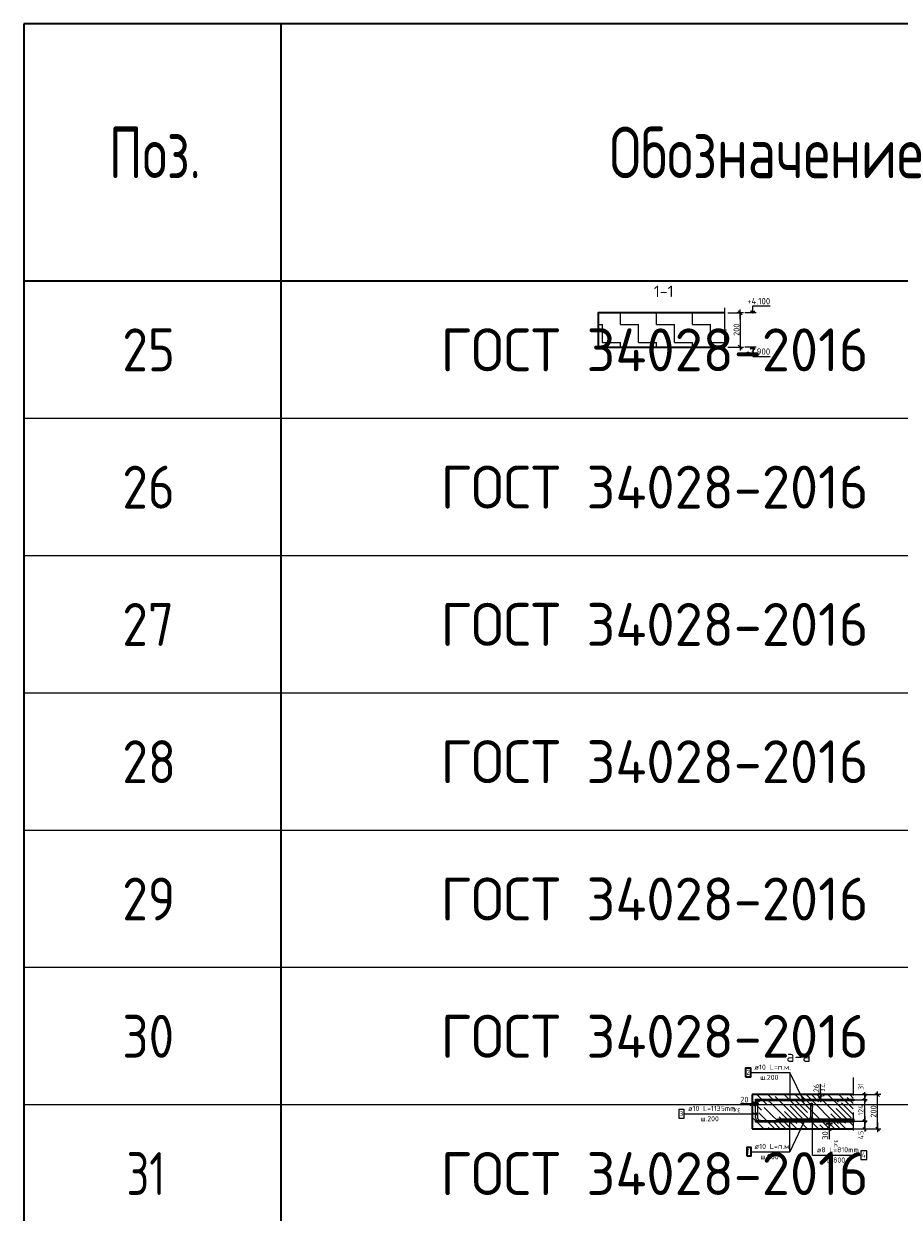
# Model space of a CAD drawing. Header units: metres. Extents: x -38 to 97, y -15 to 21.
# Tile 76 of 82: x 68 to 73, y 8 to 15. Entities that reach past the tile are written whole.
import ezdxf

# ---------------------------------------------------------------- set-up
doc = ezdxf.new("R2010")
doc.units = ezdxf.units.M
doc.header["$PDMODE"] = 65
doc.linetypes.add('______4', pattern=[0.135, 0.105, -0.03])
for name, color, linetype, lineweight in [('XR$4$Арм. стержнями верхней зоны', 180, 'Continuous', 35), ('XR$4$Арм. стержнями нижней зоны', 180, 'Continuous', 35), ('XR$4$Арм.стержн. Арматура края', 96, 'Continuous', 35), ('XR$4$Размерная линия (1)', 7, 'Continuous', 13), ('XR$4$Размерная линия_ общее', 7, 'Continuous', 13)]:
    doc.layers.add(name, color=color, linetype=linetype, lineweight=lineweight)
doc.layers.add('XR$4$Арм.стержн. Фиксатор', color=7, linetype='Continuous', lineweight=35, true_color=0x501e0f)
doc.styles.add('ISOCPEUR', font='txt')
doc.dimstyles.new('DIMSTYLE_10', dxfattribs={"dimtxt": 0.033, "dimasz": 0.0375, "dimexe": 0, "dimexo": 0, "dimgap": 0.0165, "dimtad": 2, "dimdec": 0, "dimlfac": 1000, "dimrnd": 1, "dimzin": 12, "dimdsep": 46, "dimtxsty": 'ISOCPEUR', "dimblk1": 'ALL_ML_STRICH', "dimblk2": 'ALL_ML_STRICH', "dimsah": 1, "dimcen": 0, "dimclrd": 7, "dimclre": 256, "dimclrt": 7, "dimadec": 0, "dimazin": 0, "dimtfac": 1, "dimtdec": 0, "dimtix": 1, "dimtmove": 2, "dimatfit": 3, "dimfxl": 0, "dimtzin": 0, "dimlwd": 0, "dimlwe": -3, "dimarcsym": 0})
doc.dimstyles.new('DIMSTYLE_13', dxfattribs={"dimtxt": 0.033, "dimasz": 0.0375, "dimexe": 0, "dimexo": 0, "dimgap": 0.0165, "dimtad": 2, "dimdec": 0, "dimlfac": 1000, "dimrnd": 1, "dimzin": 12, "dimdsep": 46, "dimtxsty": 'ISOCPEUR', "dimblk1": 'ALL_ML_STRICH', "dimblk2": 'ALL_ML_STRICH', "dimsah": 1, "dimcen": 0, "dimclrd": 7, "dimclre": 256, "dimclrt": 7, "dimadec": 0, "dimazin": 0, "dimtfac": 1, "dimtdec": 0, "dimtix": 1, "dimtmove": 2, "dimatfit": 3, "dimfxl": 0, "dimtvp": 1.2, "dimtzin": 0, "dimlwd": 0, "dimlwe": -3, "dimarcsym": 0})
doc.dimstyles.new('DIMSTYLE_14', dxfattribs={"dimtxt": 0.03, "dimasz": 0.03, "dimexe": 0, "dimexo": 0, "dimgap": 0.015, "dimtad": 2, "dimdec": 0, "dimlfac": 1000, "dimrnd": 1, "dimzin": 12, "dimdsep": 46, "dimtxsty": 'ISOCPEUR', "dimblk1": 'ALL_ML_STRICH', "dimblk2": 'ALL_ML_STRICH', "dimsah": 1, "dimcen": 0, "dimclrd": 7, "dimclre": 256, "dimclrt": 7, "dimadec": 0, "dimazin": 0, "dimtfac": 1, "dimtdec": 0, "dimtix": 1, "dimtmove": 2, "dimatfit": 3, "dimfxl": 0, "dimtzin": 0, "dimlwd": 0, "dimlwe": -3, "dimarcsym": 0})
doc.dimstyles.new('DIMSTYLE_16', dxfattribs={"dimtxt": 0.03, "dimasz": 0.03, "dimexe": 0, "dimexo": 0, "dimgap": 0.015, "dimtad": 2, "dimdec": 0, "dimlfac": 1000, "dimrnd": 1, "dimzin": 12, "dimdsep": 46, "dimtxsty": 'ISOCPEUR', "dimblk1": 'ALL_ML_STRICH', "dimblk2": 'ALL_ML_STRICH', "dimsah": 1, "dimcen": 0, "dimclrd": 7, "dimclre": 256, "dimclrt": 7, "dimadec": 0, "dimazin": 0, "dimtfac": 1, "dimtdec": 0, "dimtix": 1, "dimtmove": 2, "dimatfit": 3, "dimfxl": 0, "dimtvp": 1.2, "dimtzin": 0, "dimlwd": 0, "dimlwe": -3, "dimarcsym": 0})

# ---------------------------------------------------------------- blocks, each defined once
blk = doc.blocks.new('ЭЛЕМЕНТ_УЗОРА_0')
at = {"color": 7, "linetype": 'Continuous', "lineweight": 13, "transparency": 33554687}
blk.add_line((72.0051, 12.8573), (72.0051, 12.8573), dxfattribs=at)
blk.add_lwpolyline([(72.0051, 13.1173), (72.0051, 12.9901), (72.0151, 12.9865), (71.9951, 12.9816), (72.0051, 12.9774), (72.0051, 12.8573)], dxfattribs=at)
blk = doc.blocks.new('ALL_ML_STRICH')
at = {"color": 0, "linetype": 'ByBlock', "lineweight": -2}
for p, q in [((-1, 0), (0.5, 0)), ((-0.3, -0.3), (0.3, 0.3)), ((0, -0.5), (0, 0.5))]:
    blk.add_line(p, q, dxfattribs=at)
blk = doc.blocks.new('*D454')
at = {"layer": 'DEFPOINTS', "color": 7, "linetype": 'Continuous', "lineweight": 13, "transparency": 33554687}
for p in [(72.0051, 13.0873), (72.0975, 13.0873), (72.0051, 12.8873)]:
    blk.add_point(p, dxfattribs=at)
at = {"layer": 'XR$4$Размерная линия_ общее', "color": 253, "linetype": 'Continuous', "lineweight": -2, "true_color": 0xa0a0a0, "transparency": 33554687}
for p, q in [((72.0251, 13.0873), (72.0975, 13.0873)), ((72.0251, 12.8873), (72.0975, 12.8873))]:
    blk.add_line(p, q, dxfattribs=at)
at = {"layer": 'XR$4$Размерная линия_ общее', "color": 7, "linetype": 'Continuous', "lineweight": -2, "transparency": 33554687}
blk.add_line((72.0975, 13.0873), (72.0975, 12.8873), dxfattribs=at)
at = {"layer": 'XR$4$Размерная линия_ общее', "color": 7, "linetype": 'Continuous', "lineweight": 13, "transparency": 33554687, "xscale": 0.0375, "yscale": 0.0375, "zscale": 0.0375}
for p, rotation in [((72.0975, 13.0873), 90), ((72.0975, 12.8873), 270)]:
    blk.add_blockref('ALL_ML_STRICH', p, dxfattribs=dict(at, rotation=rotation))
at = {"layer": 'XR$4$Размерная линия_ общее', "color": 7, "linetype": 'Continuous', "lineweight": 13, "transparency": 33554687, "insert": (72.076, 12.9889), "char_height": 0.033, "width": 0.099, "attachment_point": 5, "rotation": 90, "style": 'ISOCPEUR'}
blk.add_mtext('\\A1;{200}', dxfattribs=at)
blk = doc.blocks.new('СЛОЖНЫЙ_ОБЪЕКТ_1')
at = {"color": 7, "linetype": 'Continuous', "lineweight": 13, "transparency": 33554687}
blk.add_line((72.1905, 13.0873), (72.1238, 13.0873), dxfattribs=at)
at = {"color": 7, "linetype": 'Continuous', "lineweight": 35, "transparency": 33554687}
blk.add_lwpolyline([(72.1584, 13.0994), (72.1705, 13.0873), (72.1826, 13.0994)], dxfattribs=at)
at = {"color": 7, "linetype": 'Continuous', "lineweight": 13, "transparency": 33554687}
blk.add_lwpolyline([(72.1705, 13.0873), (72.1705, 13.1273), (72.2728, 13.1273)], dxfattribs=at)
blk = doc.blocks.new('СЛОЖНЫЙ_ОБЪЕКТ_2')
at = {"color": 7, "linetype": 'Continuous', "lineweight": 13, "transparency": 33554687}
blk.add_line((72.1905, 12.8873), (72.1238, 12.8873), dxfattribs=at)
at = {"color": 7, "linetype": 'Continuous', "lineweight": 35, "transparency": 33554687}
blk.add_lwpolyline([(72.1584, 12.8752), (72.1705, 12.8873), (72.1826, 12.8752)], dxfattribs=at)
at = {"color": 7, "linetype": 'Continuous', "lineweight": 13, "transparency": 33554687}
blk.add_lwpolyline([(72.1705, 12.8873), (72.1705, 12.8333), (72.2728, 12.8333)], dxfattribs=at)
blk = doc.blocks.new('*D545')
at = {"layer": 'DEFPOINTS', "color": 7, "linetype": 'Continuous', "lineweight": 13, "transparency": 33554687}
for p in [(72.7273, 8.5319), (72.7273, 8.3319), (72.8988, 8.3319)]:
    blk.add_point(p, dxfattribs=at)
at = {"layer": 'XR$4$Размерная линия_ общее', "color": 253, "linetype": 'Continuous', "lineweight": -2, "true_color": 0xa0a0a0, "transparency": 33554687}
for p, q in [((72.7473, 8.5319), (72.8988, 8.5319)), ((72.7473, 8.3319), (72.8988, 8.3319))]:
    blk.add_line(p, q, dxfattribs=at)
at = {"layer": 'XR$4$Размерная линия_ общее', "color": 7, "linetype": 'Continuous', "lineweight": -2, "transparency": 33554687}
blk.add_line((72.8988, 8.3319), (72.8988, 8.5319), dxfattribs=at)
at = {"layer": 'XR$4$Размерная линия_ общее', "color": 7, "linetype": 'Continuous', "lineweight": 13, "transparency": 33554687, "xscale": 0.0375, "yscale": 0.0375, "zscale": 0.0375}
for p, rotation in [((72.8988, 8.5319), 90), ((72.8988, 8.3319), 270)]:
    blk.add_blockref('ALL_ML_STRICH', p, dxfattribs=dict(at, rotation=rotation))
at = {"layer": 'XR$4$Размерная линия_ общее', "color": 7, "linetype": 'Continuous', "lineweight": 13, "transparency": 33554687, "insert": (72.8748, 8.4335), "char_height": 0.033, "width": 0.099, "attachment_point": 5, "rotation": 90, "style": 'ISOCPEUR'}
blk.add_mtext('\\A1;{200}', dxfattribs=at)
blk = doc.blocks.new('*D546')
at = {"layer": 'DEFPOINTS', "color": 7, "linetype": 'Continuous', "lineweight": 13, "transparency": 33554687}
for p in [(72.5769, 8.3619), (72.5769, 8.3319), (72.6169, 8.3619)]:
    blk.add_point(p, dxfattribs=at)
at = {"layer": 'XR$4$Размерная линия_ общее', "color": 253, "linetype": 'Continuous', "lineweight": -2, "true_color": 0xa0a0a0, "transparency": 33554687}
for p, q in [((72.5969, 8.3619), (72.6169, 8.3619)), ((72.5969, 8.3319), (72.6169, 8.3319))]:
    blk.add_line(p, q, dxfattribs=at)
at = {"layer": 'XR$4$Размерная линия_ общее', "color": 7, "linetype": 'Continuous', "lineweight": -2, "transparency": 33554687}
blk.add_line((72.6169, 8.3619), (72.6169, 8.3319), dxfattribs=at)
at = {"layer": 'XR$4$Размерная линия_ общее', "color": 7, "linetype": 'Continuous', "lineweight": 13, "transparency": 33554687, "xscale": 0.0375, "yscale": 0.0375, "zscale": 0.0375}
for p, rotation in [((72.6169, 8.3619), 90), ((72.6169, 8.3319), 270)]:
    blk.add_blockref('ALL_ML_STRICH', p, dxfattribs=dict(at, rotation=rotation))
at = {"layer": 'XR$4$Размерная линия_ общее', "color": 7, "linetype": 'Continuous', "lineweight": 13, "transparency": 33554687, "insert": (72.5929, 8.2935), "char_height": 0.033, "width": 0.066, "attachment_point": 5, "rotation": 90, "style": 'ISOCPEUR'}
blk.add_mtext('\\A1;{30}', dxfattribs=at)
at = {"layer": 'XR$4$Размерная линия_ общее', "color": 7, "linetype": 'Continuous', "lineweight": 13, "transparency": 33554687, "insert": (72.6714, 8.27), "char_height": 0.027, "width": 0.00135, "attachment_point": 1, "rotation": 270, "line_spacing_factor": 0.60241, "style": 'ISOCPEUR'}
blk.add_mtext('з.с.', dxfattribs=at)
blk = doc.blocks.new('*D548')
at = {"layer": 'DEFPOINTS', "color": 7, "linetype": 'Continuous', "lineweight": 13, "transparency": 33554687}
for p in [(72.1875, 8.4786), (72.1675, 8.4386), (72.1875, 8.4436)]:
    blk.add_point(p, dxfattribs=at)
at = {"layer": 'XR$4$Размерная линия_ общее', "color": 253, "linetype": 'Continuous', "lineweight": -2, "true_color": 0xa0a0a0, "transparency": 33554687}
for p, q in [((72.1675, 8.4586), (72.1675, 8.4786)), ((72.1875, 8.4636), (72.1875, 8.4786))]:
    blk.add_line(p, q, dxfattribs=at)
at = {"layer": 'XR$4$Размерная линия_ общее', "color": 7, "linetype": 'Continuous', "lineweight": -2, "transparency": 33554687}
blk.add_line((72.1875, 8.4786), (72.1675, 8.4786), dxfattribs=at)
at = {"layer": 'XR$4$Размерная линия_ общее', "color": 7, "linetype": 'Continuous', "lineweight": 13, "transparency": 33554687, "xscale": 0.0375, "yscale": 0.0375, "zscale": 0.0375}
for p, rotation in [((72.1675, 8.4786), 180), ((72.1875, 8.4786), 360)]:
    blk.add_blockref('ALL_ML_STRICH', p, dxfattribs=dict(at, rotation=rotation))
at = {"layer": 'XR$4$Размерная линия_ общее', "color": 7, "linetype": 'Continuous', "lineweight": 13, "transparency": 33554687, "insert": (72.1221, 8.5026), "char_height": 0.033, "width": 0.066, "attachment_point": 5, "style": 'ISOCPEUR'}
blk.add_mtext('\\A1;{20}', dxfattribs=at)
at = {"layer": 'XR$4$Размерная линия_ общее', "color": 7, "linetype": 'Continuous', "lineweight": 13, "transparency": 33554687, "insert": (72.0988, 8.4245), "char_height": 0.027, "width": 0.00135, "attachment_point": 1, "rotation": 180, "line_spacing_factor": 0.60241, "style": 'ISOCPEUR'}
blk.add_mtext('з.с.', dxfattribs=at)
blk = doc.blocks.new('*D549')
at = {"layer": 'DEFPOINTS', "color": 7, "linetype": 'Continuous', "lineweight": 13, "transparency": 33554687}
for p in [(72.525, 8.5319), (72.525, 8.5059), (72.565, 8.5059)]:
    blk.add_point(p, dxfattribs=at)
at = {"layer": 'XR$4$Размерная линия_ общее', "color": 253, "linetype": 'Continuous', "lineweight": -2, "true_color": 0xa0a0a0, "transparency": 33554687}
for p, q in [((72.545, 8.5319), (72.565, 8.5319)), ((72.545, 8.5059), (72.565, 8.5059))]:
    blk.add_line(p, q, dxfattribs=at)
at = {"layer": 'XR$4$Размерная линия_ общее', "color": 7, "linetype": 'Continuous', "lineweight": -2, "transparency": 33554687}
blk.add_line((72.565, 8.5059), (72.565, 8.5319), dxfattribs=at)
at = {"layer": 'XR$4$Размерная линия_ общее', "color": 7, "linetype": 'Continuous', "lineweight": 13, "transparency": 33554687, "xscale": 0.0375, "yscale": 0.0375, "zscale": 0.0375}
for p, rotation in [((72.565, 8.5319), 90), ((72.565, 8.5059), 270)]:
    blk.add_blockref('ALL_ML_STRICH', p, dxfattribs=dict(at, rotation=rotation))
at = {"layer": 'XR$4$Размерная линия_ общее', "color": 7, "linetype": 'Continuous', "lineweight": 13, "transparency": 33554687, "insert": (72.541, 8.5696), "char_height": 0.033, "width": 0.066, "attachment_point": 5, "rotation": 90, "style": 'ISOCPEUR'}
blk.add_mtext('\\A1;{26}', dxfattribs=at)
at = {"layer": 'XR$4$Размерная линия_ общее', "color": 7, "linetype": 'Continuous', "lineweight": 13, "transparency": 33554687, "insert": (72.5646, 8.5492), "char_height": 0.027, "width": 0.00135, "attachment_point": 1, "rotation": 90, "line_spacing_factor": 0.60241, "style": 'ISOCPEUR'}
blk.add_mtext('з.с.', dxfattribs=at)
blk = doc.blocks.new('*D606')
at = {"layer": 'DEFPOINTS', "color": 7, "linetype": 'Continuous', "lineweight": 13, "transparency": 33554687}
for p in [(72.7312, 8.3769), (72.744, 8.3319), (72.8238, 8.3319)]:
    blk.add_point(p, dxfattribs=at)
at = {"layer": 'XR$4$Размерная линия (1)', "color": 9, "linetype": 'Continuous', "lineweight": -2, "true_color": 0xc7c7c7, "transparency": 33554687}
for p, q in [((72.7512, 8.3769), (72.8238, 8.3769)), ((72.764, 8.3319), (72.8238, 8.3319))]:
    blk.add_line(p, q, dxfattribs=at)
at = {"layer": 'XR$4$Размерная линия (1)', "color": 7, "linetype": 'Continuous', "lineweight": -2, "transparency": 33554687}
blk.add_line((72.8238, 8.3319), (72.8238, 8.3769), dxfattribs=at)
at = {"layer": 'XR$4$Размерная линия (1)', "color": 7, "linetype": 'Continuous', "lineweight": 13, "transparency": 33554687, "xscale": 0.03, "yscale": 0.03, "zscale": 0.03}
for p, rotation in [((72.8238, 8.3769), 90), ((72.8238, 8.3319), 270)]:
    blk.add_blockref('ALL_ML_STRICH', p, dxfattribs=dict(at, rotation=rotation))
at = {"layer": 'XR$4$Размерная линия (1)', "color": 7, "linetype": 'Continuous', "lineweight": 13, "transparency": 33554687, "insert": (72.801, 8.2961), "char_height": 0.03, "width": 0.06, "attachment_point": 5, "rotation": 90, "style": 'ISOCPEUR'}
blk.add_mtext('\\A1;{45}', dxfattribs=at)
blk = doc.blocks.new('*D607')
at = {"layer": 'DEFPOINTS', "color": 7, "linetype": 'Continuous', "lineweight": 13, "transparency": 33554687}
for p in [(72.7382, 8.5009), (72.7312, 8.3769), (72.8238, 8.3769)]:
    blk.add_point(p, dxfattribs=at)
at = {"layer": 'XR$4$Размерная линия (1)', "color": 9, "linetype": 'Continuous', "lineweight": -2, "true_color": 0xc7c7c7, "transparency": 33554687}
for p, q in [((72.7582, 8.5009), (72.8238, 8.5009)), ((72.7512, 8.3769), (72.8238, 8.3769))]:
    blk.add_line(p, q, dxfattribs=at)
at = {"layer": 'XR$4$Размерная линия (1)', "color": 7, "linetype": 'Continuous', "lineweight": -2, "transparency": 33554687}
blk.add_line((72.8238, 8.3769), (72.8238, 8.5009), dxfattribs=at)
at = {"layer": 'XR$4$Размерная линия (1)', "color": 7, "linetype": 'Continuous', "lineweight": 13, "transparency": 33554687, "xscale": 0.03, "yscale": 0.03, "zscale": 0.03}
for p, rotation in [((72.8238, 8.5009), 90), ((72.8238, 8.3769), 270)]:
    blk.add_blockref('ALL_ML_STRICH', p, dxfattribs=dict(at, rotation=rotation))
at = {"layer": 'XR$4$Размерная линия (1)', "color": 7, "linetype": 'Continuous', "lineweight": 13, "transparency": 33554687, "insert": (72.8013, 8.4419), "char_height": 0.03, "width": 0.09, "attachment_point": 5, "rotation": 90, "style": 'ISOCPEUR'}
blk.add_mtext('\\A1;{124}', dxfattribs=at)
blk = doc.blocks.new('*D608')
at = {"layer": 'DEFPOINTS', "color": 7, "linetype": 'Continuous', "lineweight": 13, "transparency": 33554687}
for p in [(72.7203, 8.5319), (72.7382, 8.5009), (72.8238, 8.5009)]:
    blk.add_point(p, dxfattribs=at)
at = {"layer": 'XR$4$Размерная линия (1)', "color": 9, "linetype": 'Continuous', "lineweight": -2, "true_color": 0xc7c7c7, "transparency": 33554687}
for p, q in [((72.7403, 8.5319), (72.8238, 8.5319)), ((72.7582, 8.5009), (72.8238, 8.5009))]:
    blk.add_line(p, q, dxfattribs=at)
at = {"layer": 'XR$4$Размерная линия (1)', "color": 7, "linetype": 'Continuous', "lineweight": -2, "transparency": 33554687}
blk.add_line((72.8238, 8.5009), (72.8238, 8.5319), dxfattribs=at)
at = {"layer": 'XR$4$Размерная линия (1)', "color": 7, "linetype": 'Continuous', "lineweight": 13, "transparency": 33554687, "xscale": 0.03, "yscale": 0.03, "zscale": 0.03}
for p, rotation in [((72.8238, 8.5319), 90), ((72.8238, 8.5009), 270)]:
    blk.add_blockref('ALL_ML_STRICH', p, dxfattribs=dict(at, rotation=rotation))
at = {"layer": 'XR$4$Размерная линия (1)', "color": 7, "linetype": 'Continuous', "lineweight": 13, "transparency": 33554687, "insert": (72.8011, 8.5792), "char_height": 0.03, "width": 0.06, "attachment_point": 5, "rotation": 90, "style": 'ISOCPEUR'}
blk.add_mtext('\\A1;{31}', dxfattribs=at)

msp = doc.modelspace()

# ---------------------------------------------------------------- hatches: boundary and pattern name
at = {"linetype": 'Continuous', "lineweight": 13, "transparency": 33554687}
h = msp.add_hatch(dxfattribs=at)
h.set_pattern_fill('____', scale=0.105, style=0, pattern_type=2)
h.set_pattern_definition([(0, (0.21, 0.21), (0.105, 0.105), [0.105, -0.105]), (90, (0.21, 0.21), (-0.105, 0.105), [0.105, -0.105])])
h.paths.add_polyline_path([(71.2696, 13.0873), (71.2696, 12.8873), (72.0051, 12.8873), (72.0051, 13.0873)], flags=0)
h = msp.add_hatch(dxfattribs=at)
h.set_pattern_fill('__________540', scale=0.015, style=0, pattern_type=2)
h.set_pattern_definition([(135, (0, 0), (-0.031819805, -0.031819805), [0.4, -0.05, 0, -0.05]), (135, (-0.01591, -0.01591), (-0.031819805, -0.031819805), [0.8, -0.1, 0.1, -0.1])])
h.paths.add_polyline_path([(72.1675, 8.5319), (72.1675, 8.3319), (72.7559, 8.3319), (72.7559, 8.5319)], flags=0)
at = {"layer": 'XR$4$Арм. стержнями верхней зоны', "linetype": 'Continuous', "lineweight": 50, "transparency": 33554687}
for points in [[(72.2725, 8.4909), (72.2721, 8.4928), (72.271, 8.4944), (72.2694, 8.4955), (72.2675, 8.4959), (72.2656, 8.4955), (72.264, 8.4944), (72.2629, 8.4928), (72.2625, 8.4909), (72.2629, 8.489), (72.264, 8.4873), (72.2656, 8.4863), (72.2675, 8.4859), (72.2694, 8.4863), (72.271, 8.4873), (72.2721, 8.489)], [(72.4725, 8.4909), (72.4721, 8.4928), (72.471, 8.4944), (72.4694, 8.4955), (72.4675, 8.4959), (72.4656, 8.4955), (72.464, 8.4944), (72.4629, 8.4928), (72.4625, 8.4909), (72.4629, 8.489), (72.464, 8.4873), (72.4656, 8.4863), (72.4675, 8.4859), (72.4694, 8.4863), (72.471, 8.4873), (72.4721, 8.489)], [(72.6725, 8.4909), (72.6721, 8.4928), (72.671, 8.4944), (72.6694, 8.4955), (72.6675, 8.4959), (72.6656, 8.4955), (72.664, 8.4944), (72.6629, 8.4928), (72.6625, 8.4909), (72.6629, 8.489), (72.664, 8.4873), (72.6656, 8.4863), (72.6675, 8.4859), (72.6694, 8.4863), (72.671, 8.4873), (72.6721, 8.489)]]:
    msp.add_hatch(color=4, dxfattribs=at).paths.add_polyline_path(points)
at = {"layer": 'XR$4$Арм. стержнями верхней зоны', "linetype": 'Continuous', "lineweight": 13, "transparency": 33554687}
for points in [[(72.3908, 8.5037), (72.3812, 8.5037), (72.3804, 8.5009)], [(72.3908, 8.5037), (72.3804, 8.5009), (72.3916, 8.5009)], [(72.3916, 8.5009), (72.3804, 8.5009), (72.3812, 8.4981)], [(72.3888, 8.5057), (72.3832, 8.5057), (72.3812, 8.5037)], [(72.3888, 8.5057), (72.3812, 8.5037), (72.3908, 8.5037)], [(72.3916, 8.5009), (72.3812, 8.4981), (72.3908, 8.4981)], [(72.3908, 8.4981), (72.3812, 8.4981), (72.3832, 8.496)], [(72.3832, 8.5057), (72.3888, 8.5057), (72.386, 8.5065)], [(72.3908, 8.4981), (72.3832, 8.496), (72.3888, 8.496)], [(72.3888, 8.496), (72.3832, 8.496), (72.386, 8.4953)]]:
    msp.add_hatch(color=7, dxfattribs=at).paths.add_polyline_path(points)
at = {"layer": 'XR$4$Арм. стержнями нижней зоны', "linetype": 'Continuous', "lineweight": 13, "transparency": 33554687}
for points in [[(72.3816, 8.3769), (72.3929, 8.3769), (72.3921, 8.3797)], [(72.3816, 8.3769), (72.3921, 8.3797), (72.3824, 8.3797)], [(72.3824, 8.3797), (72.3921, 8.3797), (72.39, 8.3817)], [(72.3824, 8.3797), (72.39, 8.3817), (72.3844, 8.3817)], [(72.3844, 8.3817), (72.39, 8.3817), (72.3872, 8.3825)], [(72.3824, 8.3741), (72.3929, 8.3769), (72.3816, 8.3769)], [(72.3824, 8.3741), (72.3921, 8.3741), (72.3929, 8.3769)], [(72.3844, 8.372), (72.3921, 8.3741), (72.3824, 8.3741)], [(72.3844, 8.372), (72.39, 8.372), (72.3921, 8.3741)], [(72.39, 8.372), (72.3844, 8.372), (72.3872, 8.3713)]]:
    msp.add_hatch(color=7, dxfattribs=at).paths.add_polyline_path(points)
at = {"layer": 'XR$4$Арм. стержнями нижней зоны', "linetype": 'Continuous', "lineweight": 50, "transparency": 33554687}
for points in [[(72.2725, 8.3669), (72.2721, 8.3688), (72.271, 8.3704), (72.2694, 8.3715), (72.2675, 8.3719), (72.2656, 8.3715), (72.264, 8.3704), (72.2629, 8.3688), (72.2625, 8.3669), (72.2629, 8.365), (72.264, 8.3633), (72.2656, 8.3623), (72.2675, 8.3619), (72.2694, 8.3623), (72.271, 8.3633), (72.2721, 8.365)], [(72.4725, 8.3669), (72.4721, 8.3688), (72.471, 8.3704), (72.4694, 8.3715), (72.4675, 8.3719), (72.4656, 8.3715), (72.464, 8.3704), (72.4629, 8.3688), (72.4625, 8.3669), (72.4629, 8.365), (72.464, 8.3633), (72.4656, 8.3623), (72.4675, 8.3619), (72.4694, 8.3623), (72.471, 8.3633), (72.4721, 8.365)], [(72.6725, 8.3669), (72.6721, 8.3688), (72.671, 8.3704), (72.6694, 8.3715), (72.6675, 8.3719), (72.6656, 8.3715), (72.664, 8.3704), (72.6629, 8.3688), (72.6625, 8.3669), (72.6629, 8.365), (72.664, 8.3633), (72.6656, 8.3623), (72.6675, 8.3619), (72.6694, 8.3623), (72.671, 8.3633), (72.6721, 8.365)]]:
    msp.add_hatch(color=4, dxfattribs=at).paths.add_polyline_path(points)
at = {"layer": 'XR$4$Арм.стержн. Арматура края', "linetype": 'Continuous', "lineweight": 13, "transparency": 33554687}
for points in [[(72.1877, 8.4175), (72.1877, 8.4232), (72.1869, 8.4204)], [(72.1877, 8.4232), (72.1897, 8.4155), (72.1897, 8.4252)], [(72.1877, 8.4232), (72.1877, 8.4175), (72.1897, 8.4155)], [(72.1897, 8.4252), (72.1925, 8.4147), (72.1925, 8.426)], [(72.1897, 8.4252), (72.1897, 8.4155), (72.1925, 8.4147)], [(72.1925, 8.426), (72.1925, 8.4147), (72.1953, 8.4155)], [(72.1925, 8.426), (72.1953, 8.4155), (72.1953, 8.4252)], [(72.1953, 8.4252), (72.1953, 8.4155), (72.1973, 8.4175)], [(72.1953, 8.4252), (72.1973, 8.4175), (72.1973, 8.4232)], [(72.1973, 8.4232), (72.1973, 8.4175), (72.1981, 8.4204)]]:
    msp.add_hatch(color=7, dxfattribs=at).paths.add_polyline_path(points)
at = {"layer": 'XR$4$Арм.стержн. Фиксатор', "linetype": 'Continuous', "lineweight": 13, "transparency": 33554687}
for points in [[(72.5128, 8.3859), (72.524, 8.3859), (72.5232, 8.3887)], [(72.5128, 8.3859), (72.5232, 8.3887), (72.5136, 8.3887)], [(72.5136, 8.3831), (72.524, 8.3859), (72.5128, 8.3859)], [(72.5136, 8.3887), (72.5232, 8.3887), (72.5212, 8.3907)], [(72.5136, 8.3887), (72.5212, 8.3907), (72.5156, 8.3907)], [(72.5136, 8.3831), (72.5232, 8.3831), (72.524, 8.3859)], [(72.5156, 8.381), (72.5232, 8.3831), (72.5136, 8.3831)], [(72.5156, 8.3907), (72.5212, 8.3907), (72.5184, 8.3915)], [(72.5156, 8.381), (72.5212, 8.381), (72.5232, 8.3831)], [(72.5212, 8.381), (72.5156, 8.381), (72.5184, 8.3803)]]:
    msp.add_hatch(color=7, dxfattribs=at).paths.add_polyline_path(points)

# ---------------------------------------------------------------- linework, layer by layer
at = {"color": 7, "linetype": 'Continuous', "lineweight": 35, "transparency": 33554687}
for p, q in [((86.4198, 14.7717), (67.9198, 14.7717)), ((67.9198, 14.7717), (67.9198, 13.2717)), ((69.4198, 14.7717), (69.4198, 13.2717)), ((86.4198, 13.2717), (67.9198, 13.2717)), ((67.9198, 13.2717), (67.9198, 12.4717)), ((69.4198, 13.2717), (69.4198, 12.4717)), ((67.9198, 12.4717), (67.9198, 11.6717)), ((69.4198, 12.4717), (69.4198, 11.6717)), ((67.9198, 11.6717), (67.9198, 10.8717)), ((69.4198, 11.6717), (69.4198, 10.8717)), ((67.9198, 10.8717), (67.9198, 10.0717)), ((69.4198, 10.8717), (69.4198, 10.0717)), ((67.9198, 10.0717), (67.9198, 9.2717)), ((69.4198, 10.0717), (69.4198, 9.2717)), ((67.9198, 9.2717), (67.9198, 8.4717)), ((69.4198, 9.2717), (69.4198, 8.4717)), ((72.1675, 8.5319), (72.1675, 8.3319)), ((72.7559, 8.5319), (72.1675, 8.5319)), ((67.9198, 8.4717), (67.9198, 7.6717)), ((69.4198, 8.4717), (69.4198, 7.6717)), ((72.1675, 8.3319), (72.7559, 8.3319))]:
    msp.add_line(p, q, dxfattribs=at)
at = {"color": 7, "linetype": 'Continuous', "lineweight": 13, "transparency": 33554687}
for p, q in [((86.4198, 12.4717), (67.9198, 12.4717)), ((86.4198, 11.6717), (67.9198, 11.6717)), ((86.4198, 10.8717), (67.9198, 10.8717)), ((86.4198, 10.0717), (67.9198, 10.0717)), ((86.4198, 9.2717), (67.9198, 9.2717)), ((72.4675, 8.4969), (72.386, 8.661)), ((72.565, 8.5319), (72.565, 8.5919)), ((86.4198, 8.4717), (67.9198, 8.4717)), ((72.1675, 8.4786), (72.0985, 8.4786)), ((72.4675, 8.3669), (72.3872, 8.1992)), ((72.6169, 8.3319), (72.6169, 8.2729))]:
    msp.add_line(p, q, dxfattribs=at)
at = {"color": 7, "linetype": '______4', "lineweight": 25, "transparency": 33554687}
msp.add_line((72.7559, 8.6319), (72.7559, 8.2319), dxfattribs=at)
at = {"color": 7, "linetype": 'Continuous', "lineweight": 35, "transparency": 33554687}
msp.add_lwpolyline([(72.0051, 13.0873), (71.2696, 13.0873), (71.2696, 12.8873), (72.0051, 12.8873)], dxfattribs=at)
at = {"layer": 'XR$4$Арм. стержнями верхней зоны', "color": 7, "linetype": 'Continuous', "lineweight": 13, "transparency": 33554687}
for p, q in [((72.16, 8.661), (72.386, 8.661)), ((72.386, 8.661), (72.386, 8.5009)), ((72.3804, 8.5009), (72.3804, 8.5009)), ((72.386, 8.5065), (72.386, 8.5065)), ((72.386, 8.4953), (72.386, 8.4953)), ((72.3916, 8.5009), (72.3916, 8.5009))]:
    msp.add_line(p, q, dxfattribs=at)
at = {"layer": 'XR$4$Арм. стержнями верхней зоны', "color": 7, "linetype": 'Continuous', "lineweight": 35, "transparency": 33554687}
msp.add_lwpolyline([(72.129, 8.636), (72.16, 8.636), (72.16, 8.686), (72.129, 8.686), (72.129, 8.636)], dxfattribs=at)
at = {"layer": 'XR$4$Арм. стержнями верхней зоны', "color": 4, "linetype": 'Continuous', "lineweight": 25, "transparency": 33554687}
for points in [[(72.7609, 8.4959), (72.1875, 8.4959), (72.1875, 8.5059), (72.7609, 8.5059), (72.7609, 8.4959)], [(72.7609, 8.4959), (72.4425, 8.4959), (72.4425, 8.5059), (72.7609, 8.5059), (72.7609, 8.4959)]]:
    msp.add_lwpolyline(points, dxfattribs=at)
at = {"layer": 'XR$4$Арм. стержнями верхней зоны', "color": 7, "linetype": 'Continuous', "lineweight": 13, "transparency": 33554687}
msp.add_circle((72.386, 8.5009), 0.00563, dxfattribs=at)
at = {"layer": 'XR$4$Арм. стержнями нижней зоны', "color": 7, "linetype": 'Continuous', "lineweight": 13, "transparency": 33554687}
for p, q in [((72.3872, 8.3825), (72.3872, 8.3825)), ((72.3816, 8.3769), (72.3816, 8.3769)), ((72.3872, 8.1992), (72.3872, 8.3769)), ((72.3872, 8.3713), (72.3872, 8.3713)), ((72.3929, 8.3769), (72.3929, 8.3769)), ((72.1612, 8.1992), (72.3872, 8.1992))]:
    msp.add_line(p, q, dxfattribs=at)
at = {"layer": 'XR$4$Арм. стержнями нижней зоны', "color": 4, "linetype": 'Continuous', "lineweight": 25, "transparency": 33554687}
for points in [[(72.7609, 8.3719), (72.1875, 8.3719), (72.1875, 8.3819), (72.7609, 8.3819), (72.7609, 8.3719)], [(72.7609, 8.3719), (72.4425, 8.3719), (72.4425, 8.3819), (72.7609, 8.3819), (72.7609, 8.3719)]]:
    msp.add_lwpolyline(points, dxfattribs=at)
at = {"layer": 'XR$4$Арм. стержнями нижней зоны', "color": 7, "linetype": 'Continuous', "lineweight": 35, "transparency": 33554687}
msp.add_lwpolyline([(72.1362, 8.1742), (72.1612, 8.1742), (72.1612, 8.2242), (72.1362, 8.2242), (72.1362, 8.1742)], dxfattribs=at)
at = {"layer": 'XR$4$Арм. стержнями нижней зоны', "color": 7, "linetype": 'Continuous', "lineweight": 13, "transparency": 33554687}
msp.add_circle((72.3872, 8.3769), 0.00563, dxfattribs=at)
at = {"layer": 'XR$4$Арм.стержн. Арматура края', "color": 7, "linetype": 'Continuous', "lineweight": 13, "transparency": 33554687}
for p, q in [((71.7706, 8.4204), (72.0806, 8.4204)), ((72.0806, 8.4204), (72.1925, 8.4204)), ((72.1869, 8.4204), (72.1869, 8.4204)), ((72.1925, 8.426), (72.1925, 8.426)), ((72.1925, 8.4147), (72.1925, 8.4147)), ((72.1981, 8.4204), (72.1981, 8.4204))]:
    msp.add_line(p, q, dxfattribs=at)
at = {"layer": 'XR$4$Арм.стержн. Арматура края', "color": 4, "linetype": 'Continuous', "lineweight": 25, "transparency": 33554687}
msp.add_lwpolyline([(72.6875, 8.3719), (72.2161, 8.3719), (72.2109, 8.3726), (72.2054, 8.3744), (72.2004, 8.3772), (72.1963, 8.3806), (72.1928, 8.3848), (72.19, 8.3898), (72.1882, 8.3952), (72.1875, 8.4004), (72.1875, 8.4773), (72.1882, 8.4825), (72.19, 8.488), (72.1928, 8.493), (72.1963, 8.4971), (72.2004, 8.5006), (72.2054, 8.5034), (72.2109, 8.5052), (72.2161, 8.5059), (72.6875, 8.5059), (72.6875, 8.4959), (72.2168, 8.4959), (72.2131, 8.4954), (72.2095, 8.4942), (72.2061, 8.4923), (72.2034, 8.49), (72.2011, 8.4873), (72.1992, 8.4839), (72.198, 8.4803), (72.1975, 8.4766), (72.1975, 8.4011), (72.198, 8.3975), (72.1992, 8.3938), (72.2011, 8.3905), (72.2034, 8.3877), (72.2061, 8.3855), (72.2095, 8.3836), (72.2131, 8.3824), (72.2168, 8.3819), (72.6875, 8.3819), (72.6875, 8.3719)], dxfattribs=at)
at = {"layer": 'XR$4$Арм.стержн. Арматура края', "color": 7, "linetype": 'Continuous', "lineweight": 25, "transparency": 33554687}
msp.add_lwpolyline([(71.7396, 8.3954), (71.7706, 8.3954), (71.7706, 8.4454), (71.7396, 8.4454), (71.7396, 8.3954)], dxfattribs=at)
at = {"layer": 'XR$4$Арм.стержн. Арматура края', "color": 7, "linetype": 'Continuous', "lineweight": 13, "transparency": 33554687}
msp.add_circle((72.1925, 8.4204), 0.00563, dxfattribs=at)
at = {"layer": 'XR$4$Арм.стержн. Фиксатор', "color": 7, "linetype": 'Continuous', "lineweight": 13, "transparency": 33554687}
for p, q in [((72.5128, 8.3859), (72.5128, 8.3859)), ((72.5184, 8.3915), (72.5184, 8.3915)), ((72.5184, 8.1797), (72.5184, 8.3859)), ((72.5184, 8.3803), (72.5184, 8.3803)), ((72.524, 8.3859), (72.524, 8.3859)), ((72.5184, 8.1797), (72.8014, 8.1797))]:
    msp.add_line(p, q, dxfattribs=at)
at = {"layer": 'XR$4$Арм.стержн. Фиксатор', "color": 40, "linetype": 'Continuous', "lineweight": 25, "transparency": 33554687}
for points in [[(72.7088, 8.3819), (72.5316, 8.3819), (72.5274, 8.3825), (72.5231, 8.3839), (72.5191, 8.3861), (72.5158, 8.3889), (72.513, 8.3922), (72.5108, 8.3962), (72.5093, 8.4006), (72.5088, 8.4047), (72.5088, 8.4819), (72.5168, 8.4819), (72.5168, 8.4047), (72.5162, 8.4006), (72.5147, 8.3962), (72.5125, 8.3922), (72.5097, 8.3889), (72.5064, 8.3861), (72.5024, 8.3839), (72.4981, 8.3825), (72.4939, 8.3819), (72.3168, 8.3819), (72.3168, 8.3899), (72.4933, 8.3899), (72.4963, 8.3903), (72.4992, 8.3912), (72.5019, 8.3928), (72.5041, 8.3946), (72.5059, 8.3968), (72.5074, 8.3994), (72.5083, 8.4024), (72.5088, 8.4053), (72.5088, 8.4819), (72.5168, 8.4819), (72.5168, 8.4053), (72.5172, 8.4024), (72.5181, 8.3994), (72.5196, 8.3968), (72.5214, 8.3946), (72.5236, 8.3928), (72.5263, 8.3912), (72.5292, 8.3903), (72.5322, 8.3899), (72.7088, 8.3899), (72.7088, 8.3819)], [(72.7599, 8.3819), (72.6068, 8.3819), (72.6068, 8.3899), (72.7599, 8.3899), (72.7599, 8.3819)]]:
    msp.add_lwpolyline(points, dxfattribs=at)
at = {"layer": 'XR$4$Арм.стержн. Фиксатор', "color": 7, "linetype": 'Continuous', "lineweight": 25, "transparency": 33554687}
msp.add_lwpolyline([(72.8014, 8.1547), (72.8354, 8.1547), (72.8354, 8.2047), (72.8014, 8.2047), (72.8014, 8.1547)], dxfattribs=at)
at = {"layer": 'XR$4$Арм.стержн. Фиксатор', "color": 7, "linetype": 'Continuous', "lineweight": 13, "transparency": 33554687}
msp.add_circle((72.5184, 8.3859), 0.00563, dxfattribs=at)

# ---------------------------------------------------------------- block references
at = {"color": 7, "linetype": 'Continuous', "lineweight": 13, "transparency": 33554687}
msp.add_blockref('ЭЛЕМЕНТ_УЗОРА_0', (0, 0), dxfattribs=at)
at = {"color": 7, "linetype": 'Continuous', "lineweight": 35, "transparency": 33554687}
for name in ['СЛОЖНЫЙ_ОБЪЕКТ_1', 'СЛОЖНЫЙ_ОБЪЕКТ_2']:
    msp.add_blockref(name, (0, 0), dxfattribs=at)

# ---------------------------------------------------------------- texts
at = {"color": 7, "linetype": 'Continuous', "lineweight": 35, "transparency": 33554687, "attachment_point": 7, "style": 'ISOCPEUR'}
for s, insert, char_height, width in [('\\W0.78;Обозначение', (71.3355, 13.8717), 0.3, 1.999529), ('\\W0.74;Поз.', (68.4162, 13.8717), 0.3, 0.698388), ('\\W0.87;25', (68.4948, 12.7467), 0.25, 0.45901), ('\\W0.96;ГОСТ 34028-2016', (70.3506, 12.7467), 0.25, 2.743715), ('\\W0.87;26', (68.4948, 11.9467), 0.25, 0.45901), ('\\W0.96;ГОСТ 34028-2016', (70.3506, 11.9467), 0.25, 2.743715), ('\\W0.87;27', (68.4948, 11.1467), 0.25, 0.45901), ('\\W0.96;ГОСТ 34028-2016', (70.3506, 11.1467), 0.25, 2.743715), ('\\W0.87;28', (68.4948, 10.3467), 0.25, 0.45901), ('\\W0.96;ГОСТ 34028-2016', (70.3506, 10.3467), 0.25, 2.743715), ('\\W0.87;29', (68.4948, 9.5467), 0.25, 0.45901), ('\\W0.96;ГОСТ 34028-2016', (70.3506, 9.5467), 0.25, 2.743715), ('\\W0.87;30', (68.4948, 8.7467), 0.25, 0.45901), ('\\W0.96;ГОСТ 34028-2016', (70.3506, 8.7467), 0.25, 2.743715), ('\\W0.75;31', (68.5198, 7.9467), 0.25, 0.393567), ('\\W0.96;ГОСТ 34028-2016', (70.3506, 7.9467), 0.25, 2.743715)]:
    msp.add_mtext(s, dxfattribs=dict(at, insert=insert, char_height=char_height, width=width))
at = {"color": 7, "linetype": 'Continuous', "lineweight": 50, "transparency": 33554687, "char_height": 0.0675, "attachment_point": 5, "style": 'ISOCPEUR'}
for s, insert, width in [('\\A1;{\\fISOCPEUR|i0|b0;\\H0.067500;\\W1.000000;\\C7;1-1}\\P', (71.6518, 13.2127), 0.139696), ('\\A1;{\\fISOCPEUR|i0|b0;\\H0.067500;\\W1.000000;\\C7;а-а}\\P', (72.4375, 8.756), 0.1863)]:
    msp.add_mtext(s, dxfattribs=dict(at, insert=insert, width=width))
at = {"color": 7, "linetype": 'Continuous', "lineweight": 13, "transparency": 33554687, "char_height": 0.0375, "attachment_point": 9, "style": 'ISOCPEUR'}
for s, insert, width in [('\\A1;{\\fISOCPEUR|i0|b0;\\H0.037500;\\W1.000000;\\C7;+4.100}\\P', (72.2728, 13.1365), 0.155671), ('\\A1;{\\fISOCPEUR|i0|b0;\\H0.037500;\\W1.000000;\\C7;+3.900}\\P', (72.2728, 12.8425), 0.160312)]:
    msp.add_mtext(s, dxfattribs=dict(at, insert=insert, width=width))
at = {"layer": 'XR$4$Арм. стержнями верхней зоны', "color": 7, "linetype": 'Continuous', "lineweight": 25, "transparency": 33554687, "char_height": 0.03, "attachment_point": 7, "style": 'ISOCPEUR'}
for s, insert, width in [('\\W0.78;2', (72.134, 8.647), 0.032641), ('\\W0.94;ø10 L=п.м.', (72.18, 8.677), 0.199983), ('\\W0.95;ш.200 ', (72.2145, 8.617), 0.1312)]:
    msp.add_mtext(s, dxfattribs=dict(at, insert=insert, width=width))
at = {"layer": 'XR$4$Арм. стержнями нижней зоны', "color": 7, "linetype": 'Continuous', "lineweight": 25, "transparency": 33554687, "char_height": 0.03, "attachment_point": 7, "style": 'ISOCPEUR'}
for s, insert, width in [('\\W0.94;ø10 L=п.м.', (72.1812, 8.2152), 0.199983), ('\\W0.56;1', (72.1412, 8.1852), 0.023333), ('\\W0.95;ш.200 ', (72.2157, 8.1552), 0.1312)]:
    msp.add_mtext(s, dxfattribs=dict(at, insert=insert, width=width))
at = {"layer": 'XR$4$Арм.стержн. Арматура края', "color": 7, "linetype": 'Continuous', "lineweight": 25, "transparency": 33554687, "char_height": 0.03, "attachment_point": 7, "style": 'ISOCPEUR'}
for s, insert, width in [('\\W0.92;ø10 L=1135mm ', (71.7936, 8.4364), 0.280669), ('\\W0.78;3', (71.7446, 8.4064), 0.032641), ('\\W0.95;ш.200 ', (71.8671, 8.3764), 0.1312)]:
    msp.add_mtext(s, dxfattribs=dict(at, insert=insert, width=width))
at = {"layer": 'XR$4$Арм.стержн. Фиксатор', "color": 7, "linetype": 'Continuous', "lineweight": 25, "transparency": 33554687, "char_height": 0.03, "attachment_point": 7, "style": 'ISOCPEUR'}
for s, insert, width in [('\\W0.95;ø8 L=810mm ', (72.5444, 8.1957), 0.251183), ('\\W0.80;4', (72.8064, 8.1657), 0.035983), ('\\W0.95;ш.800 ', (72.6014, 8.1357), 0.1312)]:
    msp.add_mtext(s, dxfattribs=dict(at, insert=insert, width=width))

# ---------------------------------------------------------------- dimensions: what is measured, and where the dimension line sits
at = {"layer": 'XR$4$Размерная линия (1)', "color": 7, "linetype": 'Continuous', "lineweight": 13, "transparency": 33554687}
for base, p1, p2, dimstyle, picture, middle in [((72.8238, 8.5319), (72.7582, 8.5009), (72.7403, 8.5319), 'DIMSTYLE_16', '*D608', (72.8011, 8.5792)), ((72.8238, 8.5009), (72.7512, 8.3769), (72.7582, 8.5009), 'DIMSTYLE_14', '*D607', (72.8013, 8.4419)), ((72.8238, 8.3769), (72.764, 8.3319), (72.7512, 8.3769), 'DIMSTYLE_16', '*D606', (72.801, 8.2961))]:
    dim = msp.add_linear_dim(base=base, p1=p1, p2=p2, angle=90, dimstyle=dimstyle, override={"dimpost": '<>', "dimclrd": 7, "dimclre": 9, "dimclrt": 7, "dimlwd": 0, "dimlwe": 65533}, dxfattribs=at)
    dim.commit()
    dim.dimension.update_dxf_attribs({"geometry": picture, "text_midpoint": middle, "dimtype": 160})
at = {"layer": 'XR$4$Размерная линия_ общее', "color": 7, "linetype": 'Continuous', "lineweight": 13, "transparency": 33554687}
for base, p1, p2, angle, picture, middle in [((72.0975, 12.8873), (72.0251, 13.0873), (72.0251, 12.8873), 270, '*D454', (72.076, 12.9889)), ((72.8988, 8.5319), (72.7473, 8.3319), (72.7473, 8.5319), 90, '*D545', (72.8748, 8.4335))]:
    dim = msp.add_linear_dim(base=base, p1=p1, p2=p2, angle=angle, dimstyle='DIMSTYLE_10', override={"dimpost": '<>', "dimclrd": 7, "dimclre": 253, "dimclrt": 7, "dimlwd": 0, "dimlwe": 65533}, dxfattribs=at)
    dim.commit()
    dim.dimension.update_dxf_attribs({"geometry": picture, "text_midpoint": middle, "dimtype": 160})
for base, p1, p2, angle, picture, middle in [((72.565, 8.5319), (72.545, 8.5059), (72.545, 8.5319), 90, '*D549', (72.541, 8.5696)), ((72.1675, 8.4786), (72.1875, 8.4636), (72.1675, 8.4586), 180, '*D548', (72.1221, 8.5026)), ((72.6169, 8.3319), (72.5969, 8.3619), (72.5969, 8.3319), 270, '*D546', (72.5929, 8.2935))]:
    dim = msp.add_linear_dim(base=base, p1=p1, p2=p2, angle=angle, text='<>\\Xз.с.', dimstyle='DIMSTYLE_13', override={"dimpost": '<>', "dimclrd": 7, "dimclre": 253, "dimclrt": 7, "dimlwd": 0, "dimlwe": 65533}, dxfattribs=at)
    dim.commit()
    dim.dimension.update_dxf_attribs({"geometry": picture, "text_midpoint": middle, "dimtype": 160})

doc.saveas('drawing.dxf')
